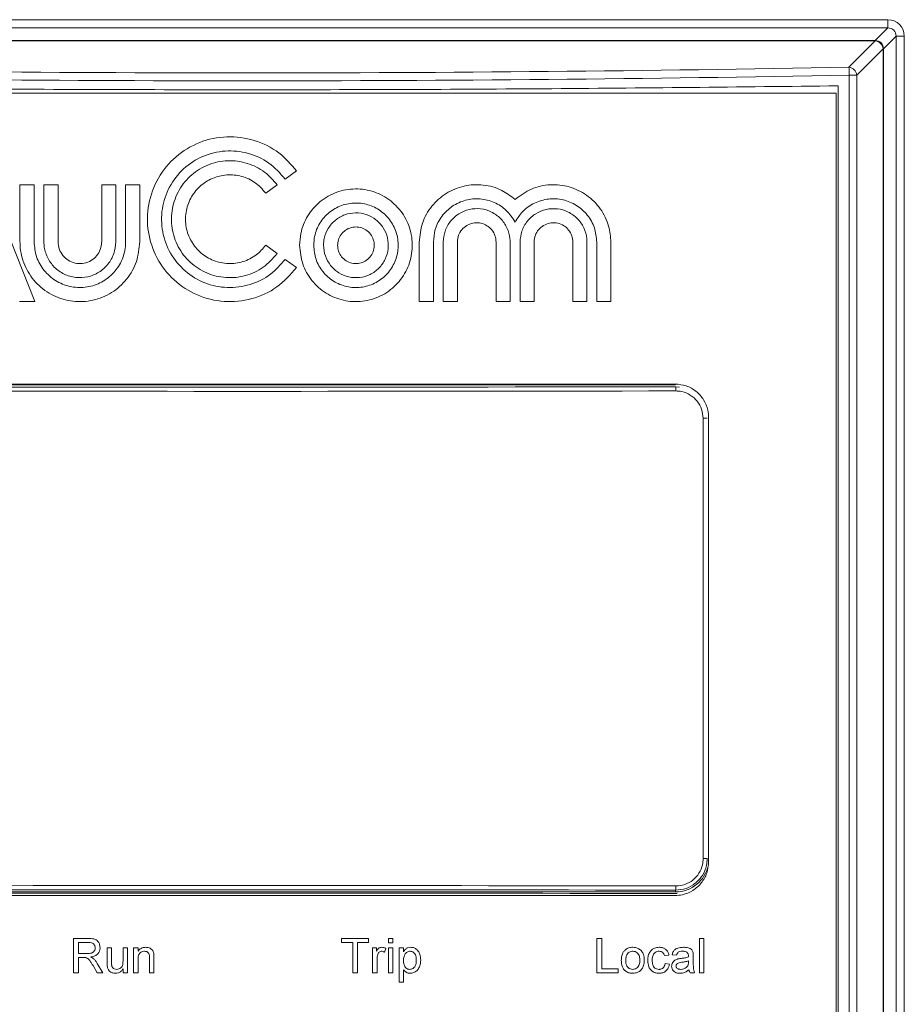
# Model space of a CAD drawing. Header units: millimetres. Extents: x 0 to 2100, y 0 to 1485.
# Tile 51 of 118: x 356 to 422, y 1172 to 1245. Entities that reach past the tile are written whole.
import ezdxf

# ---------------------------------------------------------------- set-up
doc = ezdxf.new("R2010")
doc.units = ezdxf.units.MM
doc.header["$LTSCALE"] = 5

msp = doc.modelspace()

# ---------------------------------------------------------------- linework, layer by layer
at = {"color": 7, "linetype": 'Continuous', "lineweight": 15}
for p, q in [((325.033, 1245.245), (420.494, 1245.245)), ((420.494, 1244.63), (420.494, 1245.245)), ((420.494, 1244.63), (325.033, 1244.63)), ((419.56, 1243.695), (420.494, 1244.63)), ((325.967, 1243.695), (419.56, 1243.695)), ((419.56, 1243.671), (325.967, 1243.671)), ((417.593, 1241.704), (419.56, 1243.671)), ((419.56, 1243.671), (419.56, 1243.695)), ((421.11, 1244.014), (420.176, 1243.08)), ((421.11, 1070.176), (421.11, 1244.014)), ((421.11, 1244.014), (421.725, 1244.014)), ((421.725, 1244.014), (421.725, 1070.176)), ((420.151, 1243.08), (418.184, 1241.113)), ((420.151, 1070.976), (420.151, 1243.08)), ((420.151, 1243.08), (420.176, 1243.08)), ((420.176, 1243.08), (420.176, 1070.976)), ((417.627, 1077.53), (417.627, 1241.113)), ((417.627, 1241.113), (418.184, 1241.113)), ((418.184, 1241.113), (418.184, 1077.53)), ((416.639, 1239.774), (328.889, 1239.774)), ((416.639, 1078.835), (416.639, 1239.774)), ((416.797, 1240.316), (416.797, 1078.688)), ((351.921, 1236.831), (356.909, 1224.231)), ((376.423, 1233.981), (375.573, 1233.364)), ((355.806, 1232.946), (356.856, 1232.946)), ((355.806, 1228.693), (355.806, 1232.946)), ((356.856, 1232.946), (356.856, 1228.693)), ((357.591, 1232.946), (358.641, 1232.946)), ((357.591, 1228.693), (357.591, 1232.946)), ((358.641, 1232.946), (358.641, 1228.693)), ((361.896, 1232.946), (362.946, 1232.946)), ((361.896, 1228.693), (361.896, 1232.946)), ((362.946, 1232.946), (362.946, 1228.693)), ((363.681, 1232.946), (364.731, 1232.946)), ((363.681, 1228.693), (363.681, 1232.946)), ((364.731, 1232.946), (364.731, 1228.693)), ((374.978, 1232.932), (374.128, 1232.316)), ((385.574, 1224.231), (385.574, 1228.667)), ((386.624, 1228.667), (386.624, 1224.231)), ((387.359, 1224.231), (387.359, 1228.667)), ((388.409, 1228.667), (388.409, 1224.231)), ((391.296, 1224.231), (391.296, 1228.667)), ((392.346, 1228.667), (392.346, 1224.231)), ((393.081, 1224.231), (393.081, 1228.667)), ((394.131, 1228.667), (394.131, 1224.231)), ((397.019, 1224.231), (397.019, 1228.667)), ((398.069, 1228.667), (398.069, 1224.231)), ((398.804, 1224.231), (398.804, 1228.667)), ((399.854, 1228.667), (399.854, 1224.231)), ((374.128, 1228.431), (374.978, 1227.814)), ((375.573, 1227.382), (376.423, 1226.766)), ((356.909, 1224.231), (355.779, 1224.231)), ((386.624, 1224.231), (385.574, 1224.231)), ((388.409, 1224.231), (387.359, 1224.231)), ((392.346, 1224.231), (391.296, 1224.231)), ((394.131, 1224.231), (393.081, 1224.231)), ((398.069, 1224.231), (397.019, 1224.231)), ((399.854, 1224.231), (398.804, 1224.231)), ((404.676, 1218.02), (340.851, 1218.02)), ((404.639, 1218.087), (340.889, 1218.087)), ((406.732, 1182.71), (406.732, 1215.535)), ((407.032, 1215.535), (406.732, 1215.535)), ((407.139, 1182.462), (407.139, 1215.587)), ((407.032, 1182.71), (406.732, 1182.71)), ((340.851, 1180.226), (404.676, 1180.226)), ((404.676, 1180.226), (404.676, 1180.359)), ((340.889, 1179.962), (404.639, 1179.962)), ((360.913, 1176.763), (359.798, 1176.763)), ((359.798, 1176.763), (359.798, 1174.194)), ((381.794, 1176.763), (379.785, 1176.763)), ((379.785, 1176.763), (379.785, 1176.466)), ((381.794, 1176.466), (381.794, 1176.763)), ((383.605, 1176.763), (383.276, 1176.763)), ((383.276, 1176.763), (383.276, 1176.433)), ((383.605, 1176.433), (383.605, 1176.763)), ((398.817, 1176.763), (398.817, 1174.194)), ((399.179, 1176.763), (398.817, 1176.763)), ((399.179, 1174.491), (399.179, 1176.763)), ((406.456, 1176.763), (406.456, 1174.194)), ((406.786, 1176.763), (406.456, 1176.763)), ((406.786, 1174.194), (406.786, 1176.763)), ((360.161, 1176.466), (360.926, 1176.466)), ((360.161, 1175.643), (360.161, 1176.466)), ((362.63, 1176.071), (362.301, 1176.071)), ((362.301, 1176.071), (362.301, 1174.914)), ((362.63, 1175.05), (362.63, 1176.071)), ((363.816, 1176.071), (363.486, 1176.071)), ((363.486, 1176.071), (363.486, 1175.085)), ((363.816, 1174.194), (363.816, 1176.071)), ((364.606, 1176.071), (364.277, 1176.071)), ((364.277, 1176.071), (364.277, 1174.194)), ((364.606, 1175.809), (364.606, 1176.071)), ((379.785, 1176.466), (380.608, 1176.466)), ((380.608, 1176.466), (380.608, 1174.194)), ((380.971, 1174.194), (380.971, 1176.466)), ((380.971, 1176.466), (381.794, 1176.466)), ((382.386, 1176.071), (382.09, 1176.071)), ((382.09, 1176.071), (382.09, 1174.194)), ((382.386, 1175.809), (382.386, 1176.071)), ((382.975, 1175.73), (383.078, 1176.016)), ((383.276, 1176.433), (383.605, 1176.433)), ((383.605, 1176.071), (383.276, 1176.071)), ((383.276, 1176.071), (383.276, 1174.194)), ((383.605, 1174.194), (383.605, 1176.071)), ((384.395, 1176.071), (384.066, 1176.071)), ((384.066, 1176.071), (384.066, 1173.503)), ((384.395, 1175.773), (384.395, 1176.071)), ((360.849, 1175.643), (360.161, 1175.643)), ((360.161, 1174.194), (360.161, 1175.347)), ((360.161, 1175.347), (360.532, 1175.347)), ((364.606, 1174.194), (364.606, 1175.201)), ((365.462, 1175.315), (365.462, 1174.194)), ((365.791, 1174.194), (365.791, 1175.343)), ((382.419, 1174.194), (382.419, 1175.191)), ((403.855, 1175.478), (404.184, 1175.511)), ((404.415, 1175.544), (404.744, 1175.511)), ((405.633, 1175.083), (405.632, 1174.988)), ((405.995, 1175.009), (405.995, 1175.411)), ((361.249, 1174.736), (361.569, 1174.194)), ((361.985, 1174.194), (361.563, 1174.903)), ((363.486, 1174.501), (363.486, 1174.194)), ((384.395, 1173.503), (384.395, 1174.43)), ((400.398, 1174.491), (399.179, 1174.491)), ((400.398, 1174.194), (400.398, 1174.491)), ((404.217, 1174.853), (403.888, 1174.886)), ((359.798, 1174.194), (360.161, 1174.194)), ((361.569, 1174.194), (361.985, 1174.194)), ((363.486, 1174.194), (363.816, 1174.194)), ((364.277, 1174.194), (364.606, 1174.194)), ((365.462, 1174.194), (365.791, 1174.194)), ((380.608, 1174.194), (380.971, 1174.194)), ((382.09, 1174.194), (382.419, 1174.194)), ((383.276, 1174.194), (383.605, 1174.194)), ((398.817, 1174.194), (400.398, 1174.194)), ((405.765, 1174.194), (406.094, 1174.194)), ((406.456, 1174.194), (406.786, 1174.194)), ((384.066, 1173.503), (384.395, 1173.503))]:
    msp.add_line(p, q, dxfattribs=at)
at = {"color": 8, "linetype": 'Continuous', "lineweight": 15}
msp.add_line((404.676, 1217.887), (404.979, 1217.853), dxfattribs=at)
at = {"color": 7, "linetype": 'Continuous', "lineweight": 15}
for centre, radius, start, end in [((419.538, 1243.058), 0.638, 1.99808, 88.00192), ((419.48, 1242.999), 0.676, 6.84568, 83.15432), ((412.333, 1241.103), 5.294, 0.10601, 6.51305), ((417.512, 1241.032), 0.676, 6.84568, 83.15432), ((402.402, 1217.643), 2.287, 358.29799, 6.1281), ((404.676, 1182.71), 2.484, 270, 349.43502), ((402.402, 1180.603), 2.287, 353.8719, 1.70201)]:
    msp.add_arc(centre, radius, start, end, dxfattribs=at)
for centre, major_axis, ratio, start_param, end_param in [((420.456, 1243.976), (0.911, 0.911), 0.970288, 5.512866, 7.053504), ((420.456, 1243.976), (0.482, 0.482), 0.916626, 5.512866, 7.053504), ((372.764, 1524.13), (820.85, 0), 0.345302, 4.657707, 4.767071), ((372.764, 1524.721), (820.225, 0), 0.345565, 4.657707, 4.767071), ((372.764, 1261.192), (826.937, 0), 0.052408, 4.673788, 4.75099), ((372.764, 1260.88), (827.25, 0), 0.052388, 4.673788, 4.75099), ((372.764, 1137.366), (827.25, 0), 0.052388, 1.532196, 1.609397), ((372.764, 1137.053), (826.937, 0), 0.052408, 1.532196, 1.609397), ((372.764, 1137.154), (820.225, 0), 0.052408, 1.531742, 1.609851)]:
    msp.add_ellipse(centre, major_axis=major_axis, ratio=ratio, start_param=start_param, end_param=end_param, dxfattribs=at)
for points, knots in [([(328.73, 1240.316), (336.063, 1240.233), (350.728, 1240.066), (372.752, 1240.003), (394.783, 1240.066), (409.457, 1240.233), (416.797, 1240.316)], [0, 0, 0, 0, 0.249927, 0.499853, 0.749831, 1, 1, 1, 1]), ([(376.423, 1226.766), (375.962, 1226.247), (375.042, 1225.209), (373.107, 1224.343), (371.026, 1224.127), (368.981, 1224.621), (367.217, 1225.762), (365.929, 1227.424), (365.264, 1229.418), (365.298, 1231.52), (366.023, 1233.492), (367.362, 1235.113), (369.16, 1236.199), (371.22, 1236.63), (373.296, 1236.349), (375.143, 1235.449), (376.01, 1234.454), (376.423, 1233.981)], [0, 0, 0, 0, 0.06704, 0.134085, 0.201187, 0.268176, 0.33531, 0.402445, 0.46953, 0.536588, 0.603747, 0.670756, 0.737858, 0.804999, 0.872124, 0.939194, 1, 1, 1, 1]), ([(375.573, 1233.364), (375.191, 1233.794), (374.428, 1234.654), (372.824, 1235.373), (371.098, 1235.552), (369.403, 1235.142), (367.941, 1234.196), (366.873, 1232.818), (366.322, 1231.165), (366.35, 1229.422), (366.951, 1227.787), (368.061, 1226.444), (369.551, 1225.543), (371.26, 1225.186), (372.981, 1225.419), (374.512, 1226.165), (375.231, 1226.99), (375.573, 1227.382)], [0, 0, 0, 0, 0.06704, 0.134085, 0.201187, 0.268177, 0.335311, 0.402446, 0.469531, 0.536589, 0.603749, 0.670759, 0.73786, 0.805001, 0.872127, 0.939197, 1, 1, 1, 1]), ([(374.978, 1227.814), (374.651, 1227.446), (373.999, 1226.71), (372.626, 1226.095), (371.149, 1225.942), (369.699, 1226.293), (368.447, 1227.102), (367.534, 1228.281), (367.062, 1229.696), (367.086, 1231.187), (367.601, 1232.587), (368.551, 1233.736), (369.827, 1234.506), (371.287, 1234.812), (372.76, 1234.612), (374.07, 1233.974), (374.685, 1233.268), (374.978, 1232.932)], [0, 0, 0, 0, 0.06704, 0.134086, 0.201188, 0.268179, 0.335313, 0.402448, 0.469533, 0.536592, 0.603755, 0.670899, 0.737862, 0.805002, 0.872128, 0.939199, 1, 1, 1, 1]), ([(374.128, 1232.316), (373.88, 1232.595), (373.385, 1233.154), (372.343, 1233.62), (371.222, 1233.737), (370.121, 1233.47), (369.171, 1232.856), (368.477, 1231.961), (368.12, 1230.887), (368.138, 1229.755), (368.529, 1228.693), (369.25, 1227.82), (370.218, 1227.236), (371.327, 1227.004), (372.445, 1227.156), (373.439, 1227.64), (373.906, 1228.176), (374.128, 1228.431)], [0, 0, 0, 0, 0.0670409, 0.1340868, 0.2011896, 0.2681809, 0.335316, 0.4024513, 0.4695394, 0.5365968, 0.6037545, 0.6708994, 0.7378619, 0.8050019, 0.8721288, 0.9392003, 1, 1, 1, 1]), ([(376.649, 1228.431), (376.695, 1227.958), (376.788, 1227.014), (377.511, 1225.758), (378.576, 1224.802), (379.907, 1224.255), (381.342, 1224.179), (382.722, 1224.582), (383.89, 1225.419), (384.716, 1226.596), (385.105, 1227.979), (385.015, 1229.413), (384.455, 1230.737), (383.488, 1231.8), (382.224, 1232.484), (380.805, 1232.711), (379.39, 1232.455), (378.139, 1231.745), (377.2, 1230.662), (376.716, 1229.492), (376.667, 1228.726), (376.649, 1228.431)], [0, 0, 0, 0, 0.053676, 0.107354, 0.160967, 0.214655, 0.268381, 0.322091, 0.375701, 0.42945, 0.483181, 0.536804, 0.590466, 0.644189, 0.697914, 0.751519, 0.805264, 0.858994, 0.912637, 0.966288, 1, 1, 1, 1]), ([(385.574, 1228.667), (385.621, 1229.148), (385.715, 1230.109), (386.451, 1231.388), (387.535, 1232.362), (388.892, 1232.921), (390.349, 1232.995), (391.692, 1232.625), (392.395, 1232.091), (392.714, 1231.848)], [0, 0, 0, 0, 0.146265, 0.292546, 0.438785, 0.585161, 0.731893, 0.878183, 1, 1, 1, 1]), ([(392.714, 1231.848), (393.103, 1232.135), (393.881, 1232.707), (395.325, 1233.016), (396.773, 1232.86), (398.097, 1232.225), (399.126, 1231.19), (399.749, 1229.944), (399.821, 1229.066), (399.854, 1228.667)], [0, 0, 0, 0, 0.146318, 0.292653, 0.438973, 0.585436, 0.73222, 0.878481, 1, 1, 1, 1]), ([(377.699, 1228.431), (377.733, 1228.077), (377.803, 1227.368), (378.346, 1226.426), (379.144, 1225.709), (380.142, 1225.299), (381.219, 1225.242), (382.253, 1225.544), (383.13, 1226.172), (383.749, 1227.054), (384.041, 1228.092), (383.973, 1229.168), (383.553, 1230.16), (382.828, 1230.958), (381.88, 1231.471), (380.816, 1231.641), (379.755, 1231.449), (378.816, 1230.916), (378.112, 1230.104), (377.749, 1229.227), (377.713, 1228.652), (377.699, 1228.431)], [0, 0, 0, 0, 0.053676, 0.107355, 0.160967, 0.214657, 0.268384, 0.322094, 0.375705, 0.429453, 0.483184, 0.536808, 0.590475, 0.644141, 0.697913, 0.751518, 0.805264, 0.858994, 0.912639, 0.96629, 1, 1, 1, 1]), ([(392.714, 1230.163), (392.514, 1230.468), (392.114, 1231.078), (391.173, 1231.677), (390.106, 1231.948), (389.004, 1231.846), (387.998, 1231.386), (387.207, 1230.619), (386.711, 1229.67), (386.651, 1228.987), (386.624, 1228.667)], [0, 0, 0, 0, 0.1268105, 0.2536208, 0.3804928, 0.5073899, 0.6342892, 0.7611755, 0.8880445, 1, 1, 1, 1]), ([(398.804, 1228.667), (398.768, 1229.03), (398.697, 1229.755), (398.141, 1230.722), (397.321, 1231.456), (396.298, 1231.877), (395.194, 1231.936), (394.137, 1231.623), (393.256, 1231.012), (392.887, 1230.434), (392.714, 1230.163)], [0, 0, 0, 0, 0.1267213, 0.253442, 0.3802478, 0.5071181, 0.6340412, 0.7609818, 0.8879059, 1, 1, 1, 1]), ([(378.434, 1228.431), (378.46, 1228.159), (378.514, 1227.616), (378.93, 1226.894), (379.543, 1226.344), (380.307, 1226.03), (381.133, 1225.986), (381.925, 1226.218), (382.597, 1226.699), (383.072, 1227.375), (383.296, 1228.171), (383.244, 1228.996), (382.922, 1229.757), (382.366, 1230.369), (381.639, 1230.761), (380.823, 1230.892), (380.01, 1230.745), (379.291, 1230.336), (378.751, 1229.714), (378.472, 1229.041), (378.444, 1228.601), (378.434, 1228.431)], [0, 0, 0, 0, 0.053677, 0.107356, 0.160973, 0.214744, 0.26831, 0.322088, 0.3757, 0.429449, 0.483181, 0.536809, 0.590574, 0.644138, 0.697909, 0.751516, 0.805266, 0.858929, 0.912639, 0.966293, 1, 1, 1, 1]), ([(387.359, 1228.667), (387.386, 1228.947), (387.441, 1229.508), (387.871, 1230.255), (388.504, 1230.822), (389.295, 1231.147), (390.146, 1231.191), (390.965, 1230.952), (391.659, 1230.455), (392.147, 1229.756), (392.331, 1229.12), (392.343, 1228.754), (392.346, 1228.667)], [0, 0, 0, 0, 0.107385, 0.214768, 0.322193, 0.429439, 0.536896, 0.644045, 0.751438, 0.859101, 0.966443, 1, 1, 1, 1]), ([(393.081, 1228.667), (393.109, 1228.947), (393.164, 1229.508), (393.594, 1230.255), (394.227, 1230.822), (395.017, 1231.146), (395.868, 1231.191), (396.687, 1230.952), (397.382, 1230.455), (397.87, 1229.756), (398.054, 1229.12), (398.066, 1228.754), (398.069, 1228.667)], [0, 0, 0, 0, 0.107364, 0.214725, 0.322136, 0.429383, 0.536856, 0.644032, 0.751449, 0.859123, 0.966457, 1, 1, 1, 1]), ([(391.296, 1228.667), (391.28, 1228.829), (391.248, 1229.154), (390.999, 1229.586), (390.633, 1229.915), (390.175, 1230.102), (389.682, 1230.128), (389.208, 1229.99), (388.806, 1229.702), (388.523, 1229.297), (388.417, 1228.929), (388.41, 1228.717), (388.409, 1228.667)], [0, 0, 0, 0, 0.107377, 0.21475, 0.322096, 0.429529, 0.536871, 0.644043, 0.751429, 0.859096, 0.966639, 1, 1, 1, 1]), ([(397.019, 1228.667), (397.003, 1228.829), (396.971, 1229.154), (396.722, 1229.586), (396.355, 1229.915), (395.898, 1230.102), (395.405, 1230.128), (394.931, 1229.99), (394.529, 1229.702), (394.246, 1229.297), (394.139, 1228.929), (394.133, 1228.717), (394.131, 1228.667)], [0, 0, 0, 0, 0.1073533, 0.2147025, 0.3220343, 0.4294705, 0.5368319, 0.6440313, 0.7514398, 0.8591142, 0.966649, 1, 1, 1, 1]), ([(379.484, 1228.431), (379.499, 1228.277), (379.529, 1227.971), (379.764, 1227.562), (380.111, 1227.251), (380.543, 1227.074), (381.009, 1227.049), (381.457, 1227.18), (381.837, 1227.452), (382.105, 1227.834), (382.232, 1228.284), (382.202, 1228.751), (382.02, 1229.18), (381.706, 1229.526), (381.296, 1229.748), (380.834, 1229.822), (380.375, 1229.739), (379.968, 1229.508), (379.664, 1229.156), (379.506, 1228.776), (379.49, 1228.528), (379.484, 1228.431)], [0, 0, 0, 0, 0.0536439, 0.1072875, 0.1611025, 0.214767, 0.2683359, 0.321988, 0.3758009, 0.4294798, 0.4831391, 0.5369376, 0.5906153, 0.6441815, 0.6978139, 0.7516138, 0.8053133, 0.8589789, 0.9127811, 0.9659193, 1, 1, 1, 1]), ([(364.731, 1228.693), (364.682, 1228.191), (364.583, 1227.187), (363.813, 1225.851), (362.68, 1224.836), (361.266, 1224.256), (359.741, 1224.176), (358.276, 1224.605), (357.034, 1225.496), (356.161, 1226.746), (355.832, 1227.882), (355.811, 1228.537), (355.806, 1228.693)], [0, 0, 0, 0, 0.1073982, 0.2147936, 0.3222259, 0.4294679, 0.536904, 0.6443179, 0.7516965, 0.859084, 0.9664349, 1, 1, 1, 1]), ([(356.856, 1228.693), (356.894, 1228.309), (356.969, 1227.542), (357.558, 1226.52), (358.424, 1225.744), (359.506, 1225.3), (360.672, 1225.239), (361.792, 1225.567), (362.742, 1226.248), (363.409, 1227.204), (363.661, 1228.072), (363.677, 1228.574), (363.681, 1228.693)], [0, 0, 0, 0, 0.107388, 0.214774, 0.322205, 0.429459, 0.536909, 0.644327, 0.751694, 0.859067, 0.966414, 1, 1, 1, 1]), ([(362.946, 1228.693), (362.916, 1228.392), (362.857, 1227.79), (362.395, 1226.988), (361.716, 1226.379), (360.867, 1226.031), (359.953, 1225.983), (359.074, 1226.24), (358.329, 1226.774), (357.804, 1227.524), (357.607, 1228.206), (357.594, 1228.599), (357.591, 1228.693)], [0, 0, 0, 0, 0.107398, 0.214793, 0.322227, 0.429473, 0.536919, 0.644053, 0.751431, 0.859088, 0.966434, 1, 1, 1, 1]), ([(358.641, 1228.693), (358.659, 1228.51), (358.695, 1228.144), (358.976, 1227.657), (359.389, 1227.287), (359.905, 1227.075), (360.46, 1227.046), (360.994, 1227.202), (361.448, 1227.526), (361.766, 1227.982), (361.886, 1228.397), (361.894, 1228.636), (361.896, 1228.693)], [0, 0, 0, 0, 0.10739, 0.214775, 0.322129, 0.429554, 0.536915, 0.64405, 0.751422, 0.85907, 0.966412, 1, 1, 1, 1]), ([(404.639, 1218.087), (404.92, 1218.059), (405.482, 1218.004), (406.232, 1217.572), (406.797, 1216.937), (407.096, 1216.234), (407.127, 1215.77), (407.139, 1215.587)], [0, 0, 0, 0, 0.2149064, 0.4298149, 0.6446594, 0.8593403, 1, 1, 1, 1]), ([(406.732, 1215.535), (406.71, 1215.765), (406.665, 1216.223), (406.314, 1216.833), (405.796, 1217.295), (405.221, 1217.54), (404.84, 1217.565), (404.688, 1217.575)], [0, 0, 0, 0, 0.2141396, 0.4282927, 0.6425677, 0.85705, 1, 1, 1, 1]), ([(407.139, 1182.462), (407.111, 1182.181), (407.056, 1181.619), (406.625, 1180.87), (405.992, 1180.305), (405.289, 1180.004), (404.823, 1179.974), (404.639, 1179.962)], [0, 0, 0, 0, 0.214469, 0.428935, 0.64349, 0.858221, 1, 1, 1, 1]), ([(407.032, 1182.71), (407.02, 1182.536), (406.991, 1182.098), (406.708, 1181.437), (406.175, 1180.84), (405.47, 1180.436), (404.941, 1180.385), (404.676, 1180.359)], [0, 0, 0, 0, 0.141723, 0.356123, 0.570694, 0.785343, 1, 1, 1, 1]), ([(404.688, 1180.671), (404.918, 1180.693), (405.377, 1180.738), (405.989, 1181.088), (406.452, 1181.605), (406.697, 1182.18), (406.722, 1182.559), (406.732, 1182.71)], [0, 0, 0, 0, 0.214686, 0.429358, 0.643929, 0.858303, 1, 1, 1, 1]), ([(361.774, 1176.07), (361.764, 1176.167), (361.747, 1176.337), (361.628, 1176.538), (361.485, 1176.666), (361.244, 1176.755), (361.049, 1176.759), (360.913, 1176.763)], [0, 0, 0, 0, 0.228033, 0.402101, 0.540119, 0.67796, 1, 1, 1, 1]), ([(361.412, 1176.062), (361.405, 1176), (361.394, 1175.897), (361.313, 1175.772), (361.204, 1175.689), (361.041, 1175.648), (360.919, 1175.645), (360.849, 1175.643)], [0, 0, 0, 0, 0.229691, 0.385278, 0.541464, 0.734938, 1, 1, 1, 1]), ([(360.926, 1176.466), (361.001, 1176.463), (361.118, 1176.457), (361.265, 1176.389), (361.351, 1176.297), (361.403, 1176.184), (361.409, 1176.103), (361.412, 1176.062)], [0, 0, 0, 0, 0.312589, 0.4872, 0.662798, 0.82964, 1, 1, 1, 1]), ([(361.093, 1175.38), (361.224, 1175.407), (361.424, 1175.45), (361.636, 1175.629), (361.743, 1175.815), (361.771, 1175.97), (361.774, 1176.055), (361.774, 1176.07)], [0, 0, 0, 0, 0.368046, 0.564134, 0.760249, 0.958902, 1, 1, 1, 1]), ([(365.177, 1176.104), (365.09, 1176.097), (364.935, 1176.084), (364.734, 1175.971), (364.649, 1175.864), (364.606, 1175.809)], [0, 0, 0, 0, 0.389715, 0.691381, 1, 1, 1, 1]), ([(364.606, 1175.201), (364.608, 1175.273), (364.613, 1175.406), (364.66, 1175.577), (364.757, 1175.703), (364.888, 1175.78), (365.007, 1175.804), (365.073, 1175.807), (365.086, 1175.808)], [0, 0, 0, 0, 0.245771, 0.452343, 0.592845, 0.774973, 0.955484, 1, 1, 1, 1]), ([(365.086, 1175.808), (365.142, 1175.802), (365.237, 1175.793), (365.35, 1175.721), (365.425, 1175.625), (365.459, 1175.482), (365.461, 1175.376), (365.462, 1175.315)], [0, 0, 0, 0, 0.236254, 0.394429, 0.553467, 0.739451, 1, 1, 1, 1]), ([(365.774, 1175.65), (365.755, 1175.722), (365.722, 1175.844), (365.594, 1175.988), (365.412, 1176.083), (365.263, 1176.096), (365.177, 1176.104)], [0, 0, 0, 0, 0.268136, 0.455562, 0.688076, 1, 1, 1, 1]), ([(382.77, 1176.104), (382.728, 1176.1), (382.643, 1176.091), (382.504, 1176.001), (382.435, 1175.891), (382.391, 1175.817), (382.386, 1175.809)], [0, 0, 0, 0, 0.247117, 0.496204, 0.943281, 1, 1, 1, 1]), ([(382.47, 1175.567), (382.49, 1175.617), (382.523, 1175.697), (382.618, 1175.777), (382.696, 1175.804), (382.744, 1175.807), (382.757, 1175.808)], [0, 0, 0, 0, 0.391865, 0.645028, 0.89997, 1, 1, 1, 1]), ([(382.757, 1175.808), (382.777, 1175.806), (382.832, 1175.802), (382.907, 1175.775), (382.956, 1175.743), (382.975, 1175.73)], [0, 0, 0, 0, 0.253573, 0.705818, 1, 1, 1, 1]), ([(383.078, 1176.016), (383.054, 1176.028), (383.005, 1176.053), (382.904, 1176.092), (382.823, 1176.099), (382.77, 1176.104)], [0, 0, 0, 0, 0.252189, 0.504732, 1, 1, 1, 1]), ([(384.917, 1176.104), (384.849, 1176.099), (384.712, 1176.088), (384.524, 1175.965), (384.44, 1175.841), (384.395, 1175.773)], [0, 0, 0, 0, 0.311221, 0.626532, 1, 1, 1, 1]), ([(384.395, 1175.117), (384.4, 1175.221), (384.408, 1175.392), (384.511, 1175.61), (384.639, 1175.736), (384.771, 1175.8), (384.847, 1175.805), (384.88, 1175.808)], [0, 0, 0, 0, 0.330199, 0.542097, 0.754933, 0.895358, 1, 1, 1, 1]), ([(384.88, 1175.808), (384.928, 1175.803), (385.023, 1175.794), (385.147, 1175.716), (385.249, 1175.604), (385.337, 1175.41), (385.345, 1175.248), (385.35, 1175.142)], [0, 0, 0, 0, 0.155839, 0.312575, 0.468802, 0.653503, 1, 1, 1, 1]), ([(385.679, 1175.147), (385.668, 1175.294), (385.649, 1175.53), (385.503, 1175.827), (385.313, 1176.008), (385.102, 1176.094), (384.97, 1176.101), (384.917, 1176.104)], [0, 0, 0, 0, 0.320353, 0.515068, 0.711339, 0.883509, 1, 1, 1, 1]), ([(400.911, 1175.898), (400.862, 1175.847), (400.748, 1175.727), (400.645, 1175.458), (400.634, 1175.248), (400.628, 1175.133)], [0, 0, 0, 0, 0.248681, 0.587868, 1, 1, 1, 1]), ([(401.485, 1176.104), (401.432, 1176.101), (401.288, 1176.094), (401.084, 1176.03), (400.961, 1175.936), (400.911, 1175.898)], [0, 0, 0, 0, 0.255819, 0.694783, 1, 1, 1, 1]), ([(400.957, 1175.134), (400.963, 1175.241), (400.972, 1175.408), (401.074, 1175.616), (401.206, 1175.739), (401.353, 1175.801), (401.448, 1175.806), (401.485, 1175.808)], [0, 0, 0, 0, 0.330322, 0.517027, 0.70453, 0.882519, 1, 1, 1, 1]), ([(402.34, 1175.159), (402.331, 1175.294), (402.316, 1175.523), (402.16, 1175.81), (401.952, 1175.995), (401.713, 1176.092), (401.555, 1176.1), (401.485, 1176.104)], [0, 0, 0, 0, 0.281077, 0.47429, 0.667957, 0.855338, 1, 1, 1, 1]), ([(401.485, 1175.808), (401.545, 1175.802), (401.663, 1175.792), (401.814, 1175.698), (401.925, 1175.565), (402, 1175.377), (402.007, 1175.231), (402.011, 1175.143)], [0, 0, 0, 0, 0.18542, 0.372295, 0.543203, 0.724845, 1, 1, 1, 1]), ([(403.446, 1176.104), (403.333, 1176.092), (403.135, 1176.072), (402.885, 1175.926), (402.707, 1175.703), (402.617, 1175.422), (402.608, 1175.218), (402.604, 1175.125)], [0, 0, 0, 0, 0.232242, 0.40552, 0.579943, 0.809741, 1, 1, 1, 1]), ([(402.933, 1175.134), (402.937, 1175.237), (402.944, 1175.398), (403.03, 1175.603), (403.149, 1175.727), (403.297, 1175.796), (403.399, 1175.804), (403.448, 1175.808)], [0, 0, 0, 0, 0.319764, 0.500224, 0.681931, 0.847248, 1, 1, 1, 1]), ([(404.184, 1175.511), (404.16, 1175.601), (404.117, 1175.76), (403.962, 1175.946), (403.773, 1176.059), (403.593, 1176.099), (403.483, 1176.103), (403.446, 1176.104)], [0, 0, 0, 0, 0.265245, 0.473538, 0.682148, 0.892666, 1, 1, 1, 1]), ([(403.448, 1175.808), (403.502, 1175.803), (403.598, 1175.795), (403.719, 1175.724), (403.81, 1175.618), (403.839, 1175.528), (403.855, 1175.478)], [0, 0, 0, 0, 0.281036, 0.503653, 0.726772, 1, 1, 1, 1]), ([(405.265, 1176.104), (405.119, 1176.095), (404.904, 1176.081), (404.644, 1175.957), (404.484, 1175.785), (404.44, 1175.631), (404.415, 1175.544)], [0, 0, 0, 0, 0.388499, 0.573961, 0.761401, 1, 1, 1, 1]), ([(404.744, 1175.511), (404.762, 1175.563), (404.792, 1175.648), (404.877, 1175.739), (405.012, 1175.802), (405.126, 1175.805), (405.206, 1175.808)], [0, 0, 0, 0, 0.27236, 0.43973, 0.607769, 1, 1, 1, 1]), ([(405.206, 1175.808), (405.237, 1175.807), (405.298, 1175.805), (405.406, 1175.788), (405.491, 1175.752), (405.539, 1175.716), (405.548, 1175.708)], [0, 0, 0, 0, 0.253392, 0.5072, 0.90111, 1, 1, 1, 1]), ([(405.979, 1175.692), (405.963, 1175.747), (405.935, 1175.844), (405.829, 1175.968), (405.654, 1176.061), (405.454, 1176.1), (405.313, 1176.103), (405.265, 1176.104)], [0, 0, 0, 0, 0.188941, 0.333058, 0.528762, 0.840464, 1, 1, 1, 1]), ([(360.532, 1175.347), (360.547, 1175.347), (360.576, 1175.347), (360.636, 1175.345), (360.681, 1175.339), (360.71, 1175.335)], [0, 0, 0, 0, 0.250446, 0.500924, 1, 1, 1, 1]), ([(360.71, 1175.335), (360.764, 1175.314), (360.886, 1175.267), (361.016, 1175.105), (361.135, 1174.924), (361.211, 1174.799), (361.249, 1174.736)], [0, 0, 0, 0, 0.208455, 0.466792, 0.733101, 1, 1, 1, 1]), ([(361.293, 1175.253), (361.277, 1175.266), (361.247, 1175.291), (361.181, 1175.335), (361.128, 1175.362), (361.093, 1175.38)], [0, 0, 0, 0, 0.251234, 0.502553, 1, 1, 1, 1]), ([(361.563, 1174.903), (361.544, 1174.935), (361.505, 1174.998), (361.421, 1175.12), (361.344, 1175.2), (361.293, 1175.253)], [0, 0, 0, 0, 0.250696, 0.501486, 1, 1, 1, 1]), ([(362.649, 1174.721), (362.645, 1174.748), (362.636, 1174.803), (362.632, 1174.913), (362.631, 1174.996), (362.63, 1175.05)], [0, 0, 0, 0, 0.251848, 0.503187, 1, 1, 1, 1]), ([(363.486, 1175.085), (363.484, 1174.995), (363.481, 1174.856), (363.422, 1174.674), (363.319, 1174.557), (363.175, 1174.475), (363.062, 1174.463), (363.004, 1174.458)], [0, 0, 0, 0, 0.299393, 0.461814, 0.625785, 0.807962, 1, 1, 1, 1]), ([(365.791, 1175.343), (365.791, 1175.368), (365.79, 1175.42), (365.789, 1175.523), (365.78, 1175.599), (365.774, 1175.65)], [0, 0, 0, 0, 0.250682, 0.50137, 1, 1, 1, 1]), ([(382.419, 1175.191), (382.42, 1175.223), (382.422, 1175.287), (382.433, 1175.413), (382.455, 1175.506), (382.47, 1175.567)], [0, 0, 0, 0, 0.250681, 0.501469, 1, 1, 1, 1]), ([(384.867, 1174.458), (384.817, 1174.463), (384.718, 1174.473), (384.591, 1174.551), (384.49, 1174.663), (384.407, 1174.853), (384.4, 1175.012), (384.395, 1175.117)], [0, 0, 0, 0, 0.162489, 0.326151, 0.47938, 0.654951, 1, 1, 1, 1]), ([(385.35, 1175.142), (385.345, 1175.03), (385.337, 1174.859), (385.24, 1174.647), (385.12, 1174.531), (384.989, 1174.466), (384.905, 1174.46), (384.867, 1174.458)], [0, 0, 0, 0, 0.353968, 0.542564, 0.732184, 0.878085, 1, 1, 1, 1]), ([(384.878, 1174.161), (384.97, 1174.172), (385.154, 1174.193), (385.39, 1174.344), (385.575, 1174.583), (385.667, 1174.865), (385.676, 1175.065), (385.679, 1175.147)], [0, 0, 0, 0, 0.193714, 0.388259, 0.574988, 0.827024, 1, 1, 1, 1]), ([(400.628, 1175.133), (400.639, 1174.969), (400.656, 1174.716), (400.836, 1174.42), (401.045, 1174.252), (401.274, 1174.17), (401.424, 1174.164), (401.485, 1174.161)], [0, 0, 0, 0, 0.331209, 0.512032, 0.69306, 0.873458, 1, 1, 1, 1]), ([(401.485, 1174.458), (401.425, 1174.463), (401.305, 1174.473), (401.152, 1174.569), (401.033, 1174.713), (400.967, 1174.908), (400.961, 1175.056), (400.957, 1175.134)], [0, 0, 0, 0, 0.185302, 0.372235, 0.540715, 0.758673, 1, 1, 1, 1]), ([(401.485, 1174.161), (401.614, 1174.176), (401.834, 1174.202), (402.095, 1174.38), (402.264, 1174.615), (402.333, 1174.889), (402.338, 1175.076), (402.34, 1175.159)], [0, 0, 0, 0, 0.259, 0.439855, 0.62151, 0.833087, 1, 1, 1, 1]), ([(402.011, 1175.143), (402.006, 1175.033), (401.997, 1174.863), (401.896, 1174.653), (401.765, 1174.529), (401.619, 1174.466), (401.524, 1174.46), (401.485, 1174.458)], [0, 0, 0, 0, 0.336282, 0.520842, 0.706406, 0.88173, 1, 1, 1, 1]), ([(402.604, 1175.125), (402.615, 1174.959), (402.633, 1174.704), (402.816, 1174.409), (403.023, 1174.245), (403.246, 1174.17), (403.388, 1174.164), (403.447, 1174.161)], [0, 0, 0, 0, 0.34023, 0.521818, 0.70385, 0.879143, 1, 1, 1, 1]), ([(403.435, 1174.458), (403.377, 1174.462), (403.27, 1174.471), (403.132, 1174.55), (403.03, 1174.66), (402.945, 1174.858), (402.938, 1175.022), (402.933, 1175.134)], [0, 0, 0, 0, 0.180688, 0.334785, 0.488443, 0.648465, 1, 1, 1, 1]), ([(404.818, 1175.224), (404.732, 1175.192), (404.59, 1175.138), (404.453, 1174.978), (404.391, 1174.831), (404.384, 1174.733), (404.382, 1174.692)], [0, 0, 0, 0, 0.367416, 0.601351, 0.834928, 1, 1, 1, 1]), ([(405.089, 1175.272), (405.066, 1175.269), (405.021, 1175.263), (404.953, 1175.252), (404.885, 1175.241), (404.84, 1175.23), (404.818, 1175.224)], [0, 0, 0, 0, 0.24999, 0.499993, 0.749722, 1, 1, 1, 1]), ([(405.632, 1175.38), (405.587, 1175.366), (405.499, 1175.338), (405.317, 1175.303), (405.18, 1175.284), (405.089, 1175.272)], [0, 0, 0, 0, 0.2505098, 0.5009462, 1, 1, 1, 1]), ([(405.138, 1174.981), (405.18, 1174.986), (405.263, 1174.998), (405.43, 1175.025), (405.552, 1175.06), (405.633, 1175.083)], [0, 0, 0, 0, 0.250496, 0.501037, 1, 1, 1, 1]), ([(405.548, 1175.708), (405.566, 1175.687), (405.603, 1175.645), (405.629, 1175.556), (405.632, 1175.492), (405.633, 1175.456)], [0, 0, 0, 0, 0.303155, 0.605087, 1, 1, 1, 1]), ([(405.633, 1175.456), (405.633, 1175.45), (405.633, 1175.437), (405.632, 1175.411), (405.632, 1175.392), (405.632, 1175.38)], [0, 0, 0, 0, 0.250248, 0.50044, 1, 1, 1, 1]), ([(405.995, 1175.411), (405.995, 1175.435), (405.995, 1175.482), (405.993, 1175.576), (405.985, 1175.646), (405.979, 1175.692)], [0, 0, 0, 0, 0.250449, 0.500913, 1, 1, 1, 1]), ([(362.301, 1174.914), (362.301, 1174.889), (362.301, 1174.84), (362.304, 1174.741), (362.313, 1174.668), (362.319, 1174.619)], [0, 0, 0, 0, 0.250388, 0.500798, 1, 1, 1, 1]), ([(362.319, 1174.619), (362.339, 1174.546), (362.371, 1174.423), (362.504, 1174.278), (362.685, 1174.183), (362.833, 1174.169), (362.916, 1174.161)], [0, 0, 0, 0, 0.26926, 0.458397, 0.699837, 1, 1, 1, 1]), ([(363.004, 1174.458), (362.946, 1174.463), (362.851, 1174.472), (362.741, 1174.546), (362.678, 1174.629), (362.658, 1174.693), (362.649, 1174.721)], [0, 0, 0, 0, 0.359394, 0.586407, 0.81386, 1, 1, 1, 1]), ([(362.916, 1174.161), (362.992, 1174.168), (363.145, 1174.182), (363.35, 1174.309), (363.44, 1174.436), (363.486, 1174.501)], [0, 0, 0, 0, 0.327864, 0.658704, 1, 1, 1, 1]), ([(384.395, 1174.43), (384.453, 1174.363), (384.55, 1174.251), (384.73, 1174.17), (384.834, 1174.164), (384.878, 1174.161)], [0, 0, 0, 0, 0.460322, 0.76658, 1, 1, 1, 1]), ([(403.888, 1174.886), (403.873, 1174.816), (403.849, 1174.701), (403.753, 1174.568), (403.637, 1174.49), (403.525, 1174.461), (403.457, 1174.458), (403.435, 1174.458)], [0, 0, 0, 0, 0.307778, 0.504818, 0.702004, 0.906045, 1, 1, 1, 1]), ([(403.447, 1174.161), (403.543, 1174.169), (403.719, 1174.184), (403.945, 1174.316), (404.107, 1174.5), (404.186, 1174.691), (404.209, 1174.812), (404.217, 1174.853)], [0, 0, 0, 0, 0.252729, 0.463246, 0.673689, 0.890379, 1, 1, 1, 1]), ([(404.382, 1174.692), (404.387, 1174.629), (404.397, 1174.501), (404.495, 1174.343), (404.641, 1174.226), (404.814, 1174.169), (404.939, 1174.164), (404.996, 1174.161)], [0, 0, 0, 0, 0.205858, 0.414397, 0.590269, 0.811141, 1, 1, 1, 1]), ([(404.711, 1174.71), (404.714, 1174.737), (404.719, 1174.789), (404.763, 1174.857), (404.833, 1174.915), (404.962, 1174.957), (405.069, 1174.972), (405.138, 1174.981)], [0, 0, 0, 0, 0.140485, 0.281876, 0.418985, 0.62465, 1, 1, 1, 1]), ([(405.071, 1174.458), (405.014, 1174.461), (404.924, 1174.465), (404.811, 1174.517), (404.749, 1174.579), (404.715, 1174.647), (404.712, 1174.69), (404.711, 1174.71)], [0, 0, 0, 0, 0.35017, 0.545002, 0.740915, 0.876558, 1, 1, 1, 1]), ([(404.996, 1174.161), (405.059, 1174.164), (405.222, 1174.173), (405.456, 1174.264), (405.601, 1174.375), (405.666, 1174.425)], [0, 0, 0, 0, 0.255182, 0.665077, 1, 1, 1, 1]), ([(405.583, 1174.727), (405.545, 1174.677), (405.47, 1174.578), (405.298, 1174.486), (405.16, 1174.46), (405.082, 1174.458), (405.071, 1174.458)], [0, 0, 0, 0, 0.307636, 0.6148476, 0.9451626, 1, 1, 1, 1]), ([(405.632, 1174.988), (405.631, 1174.965), (405.63, 1174.92), (405.622, 1174.831), (405.598, 1174.769), (405.583, 1174.727)], [0, 0, 0, 0, 0.2523634, 0.5049223, 1, 1, 1, 1]), ([(405.666, 1174.425), (405.67, 1174.404), (405.679, 1174.362), (405.706, 1174.282), (405.741, 1174.229), (405.765, 1174.194)], [0, 0, 0, 0, 0.252084, 0.504549, 1, 1, 1, 1]), ([(406.094, 1174.194), (406.068, 1174.26), (406.016, 1174.39), (405.997, 1174.668), (405.996, 1174.874), (405.995, 1175.009)], [0, 0, 0, 0, 0.253808, 0.507645, 1, 1, 1, 1])]:
    msp.add_open_spline(points, degree=3, knots=knots, dxfattribs=at)

doc.saveas('drawing.dxf')
